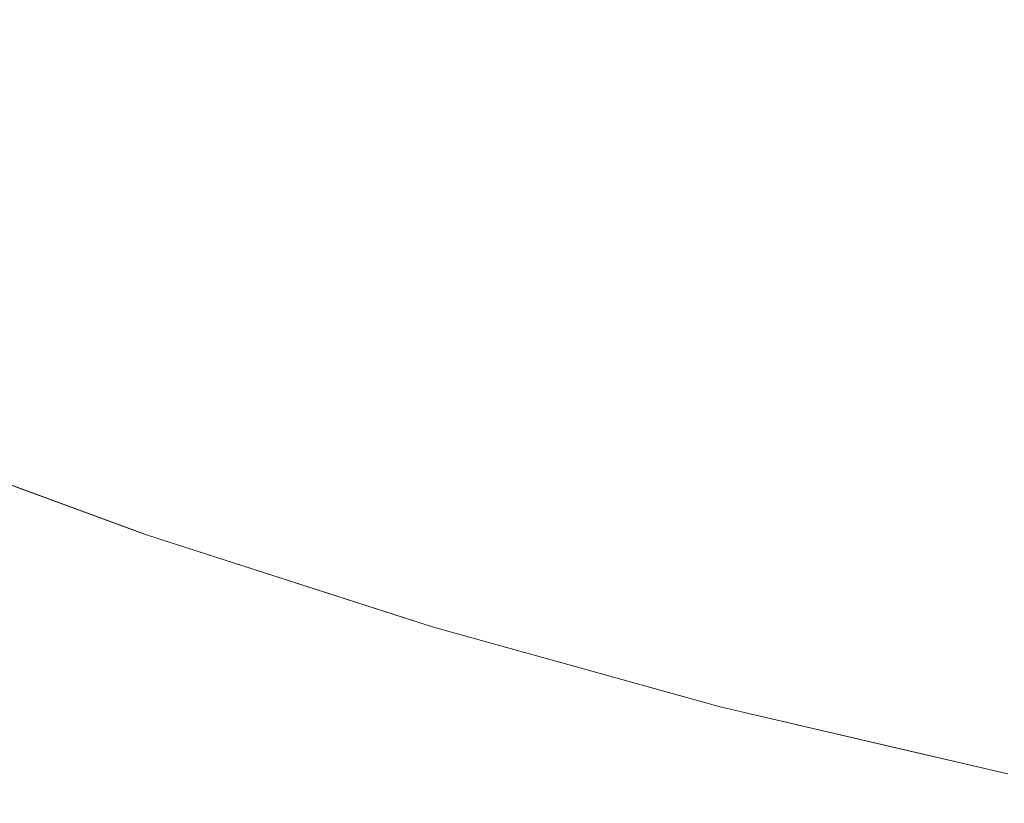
# Model space of a CAD drawing. Header units: centimetres. Extents: x -21.6 to 22.7, y 3.4 to 5.2.
# Tile 7 of 256: x -21.52756 to -21.51787, y 3.40144 to 3.40915. Entities that reach past the tile are written whole.
import ezdxf

# ---------------------------------------------------------------- set-up
doc = ezdxf.new("R2010")
doc.units = ezdxf.units.CM
doc.header["$LTSCALE"] = 2.54
doc.layers.add('Lucido design-1', color=7, linetype='Continuous')

# ---------------------------------------------------------------- blocks, each defined once
blk = doc.blocks.new('Gruppo-4-1')
at = {"color": 7, "linetype": 'Continuous', "lineweight": 9}
for points, invisible_edges in [([(-21.5261801, 3.410015, -1872.2821254), (-21.5273222, 3.4104436, -1872.2821254), (-21.5275687, 3.4095177, -1872.2850088), (-21.5264148, 3.4090847, -1872.2850088)], 15), ([(-21.5274481, 3.4099708, -1872.9474665), (-21.5273222, 3.4104436, -1872.9489027), (-21.5250301, 3.4096065, -1872.9489027), (-21.5251439, 3.4091293, -1872.9474665)], 15), ([(-21.5188089, 3.4100171, -1872.2764988), (-21.5199655, 3.4103139, -1872.2764988), (-21.5201689, 3.4092082, -1872.2792876), (-21.5189982, 3.4089077, -1872.2792876)], 15), ([(-21.5238726, 3.4092184, -1872.2821254), (-21.5227078, 3.408851, -1872.2821254), (-21.5224922, 3.4098724, -1872.2792876), (-21.5236439, 3.4102357, -1872.2792876)], 15), ([(-21.5226021, 3.409352, -1872.9503275), (-21.5227078, 3.408851, -1872.9489027), (-21.5250301, 3.4096065, -1872.9489027), (-21.5249116, 3.4101033, -1872.9503275)], 15), ([(-21.5264148, 3.4090847, -1872.2850088), (-21.525253, 3.408672, -1872.2850088), (-21.5250301, 3.4096065, -1872.2821254), (-21.5261801, 3.410015, -1872.2821254)], 15), ([(-21.5189982, 3.4089077, -1872.2792876), (-21.5178218, 3.4086286, -1872.2792876), (-21.5176469, 3.4097414, -1872.2764988), (-21.5188089, 3.4100171, -1872.2764988)], 15), ([(-21.5251439, 3.4091293, -1872.9474665), (-21.525253, 3.408672, -1872.9460193), (-21.5275687, 3.4095177, -1872.9460193), (-21.5274481, 3.4099708, -1872.9474665)], 15), ([(-21.5213338, 3.4095298, -1872.2792876), (-21.5224922, 3.4098724, -1872.2792876), (-21.5227078, 3.408851, -1872.2821254), (-21.5215363, 3.4085046, -1872.2821254)], 15), ([(-21.5226021, 3.409352, -1872.9503275), (-21.5224922, 3.4098724, -1872.9517404), (-21.5201689, 3.4092082, -1872.9517404), (-21.5202654, 3.4086839, -1872.9503275)], 15), ([(-21.5177358, 3.4091755, -1872.9531412), (-21.5178218, 3.4086286, -1872.9517404), (-21.5201689, 3.4092082, -1872.9517404), (-21.5200689, 3.4097516, -1872.9531412)], 15), ([(-21.5238726, 3.4092184, -1872.2821254), (-21.5250301, 3.4096065, -1872.2821254), (-21.525253, 3.408672, -1872.2850088), (-21.5240835, 3.4082799, -1872.2850088)], 15), ([(-21.5251439, 3.4091293, -1872.9474665), (-21.5250301, 3.4096065, -1872.9489027), (-21.5227078, 3.408851, -1872.9489027), (-21.5228094, 3.4083698, -1872.9474665)], 15), ([(-21.5264148, 3.4090847, -1872.2850088), (-21.5275687, 3.4095177, -1872.2850088), (-21.5277939, 3.408672, -1872.2879344), (-21.5266292, 3.4082349, -1872.2879344)], 15), ([(-21.527684, 3.4090847, -1872.9445615), (-21.5275687, 3.4095177, -1872.9460193), (-21.525253, 3.408672, -1872.9460193), (-21.5253572, 3.4082349, -1872.9445615)], 15), ([(-21.5215363, 3.4085046, -1872.2821254), (-21.5203583, 3.4081793, -1872.2821254), (-21.5201689, 3.4092082, -1872.2792876), (-21.5213338, 3.4095298, -1872.2792876)], 15), ([(-21.5202654, 3.4086839, -1872.9503275), (-21.5203583, 3.4081793, -1872.9489027), (-21.5227078, 3.408851, -1872.9489027), (-21.5226021, 3.409352, -1872.9503275)], 15), ([(-21.5240835, 3.4082799, -1872.2850088), (-21.5229067, 3.4079087, -1872.2850088), (-21.5227078, 3.408851, -1872.2821254), (-21.5238726, 3.4092184, -1872.2821254)], 15), ([(-21.5189982, 3.4089077, -1872.2792876), (-21.5201689, 3.4092082, -1872.2792876), (-21.5203583, 3.4081793, -1872.2821254), (-21.5191743, 3.4078754, -1872.2821254)], 15), ([(-21.5202654, 3.4086839, -1872.9503275), (-21.5201689, 3.4092082, -1872.9517404), (-21.5178218, 3.4086286, -1872.9517404), (-21.5179048, 3.408101, -1872.9503275)], 15), ([(-21.5228094, 3.4083698, -1872.9474665), (-21.5229067, 3.4079087, -1872.9460193), (-21.525253, 3.408672, -1872.9460193), (-21.5251439, 3.4091293, -1872.9474665)], 15), ([(-21.5253572, 3.4082349, -1872.9445615), (-21.5254565, 3.4078184, -1872.9430936), (-21.5277939, 3.408672, -1872.9430936), (-21.527684, 3.4090847, -1872.9445615)], 15), ([(-21.5266292, 3.4082349, -1872.2879344), (-21.5254565, 3.4078184, -1872.2879344), (-21.525253, 3.408672, -1872.2850088), (-21.5264148, 3.4090847, -1872.2850088)], 15), ([(-21.5191743, 3.4078754, -1872.2821254), (-21.5179846, 3.4075932, -1872.2821254), (-21.5178218, 3.4086286, -1872.2792876), (-21.5189982, 3.4089077, -1872.2792876)], 15), ([(-21.5215363, 3.4085046, -1872.2821254), (-21.5227078, 3.408851, -1872.2821254), (-21.5229067, 3.4079087, -1872.2850088), (-21.5217231, 3.4075587, -1872.2850088)], 15), ([(-21.5228094, 3.4083698, -1872.9474665), (-21.5227078, 3.408851, -1872.9489027), (-21.5203583, 3.4081793, -1872.9489027), (-21.5204475, 3.4076946, -1872.9474665)], 15), ([(-21.5266292, 3.4082349, -1872.2879344), (-21.5277939, 3.408672, -1872.2879344), (-21.5279971, 3.4079087, -1872.2908986), (-21.5268227, 3.407468, -1872.2908986)], 15), ([(-21.5278983, 3.4082799, -1872.9416161), (-21.5277939, 3.408672, -1872.9430936), (-21.5254565, 3.4078184, -1872.9430936), (-21.5255509, 3.4074226, -1872.9416161)], 15), ([(-21.5240835, 3.4082799, -1872.2850088), (-21.525253, 3.408672, -1872.2850088), (-21.5254565, 3.4078184, -1872.2879344), (-21.5242761, 3.4074226, -1872.2879344)], 15), ([(-21.5253572, 3.4082349, -1872.9445615), (-21.525253, 3.408672, -1872.9460193), (-21.5229067, 3.4079087, -1872.9460193), (-21.5229997, 3.407468, -1872.9445615)], 15), ([(-21.5179048, 3.408101, -1872.9503275), (-21.5179846, 3.4075932, -1872.9489027), (-21.5203583, 3.4081793, -1872.9489027), (-21.5202654, 3.4086839, -1872.9503275)], 15), ([(-21.5166403, 3.4083711, -1872.2792876), (-21.5178218, 3.4086286, -1872.2792876), (-21.5179846, 3.4075932, -1872.2821254), (-21.5167897, 3.4073328, -1872.2821254)], 15), ([(-21.5179048, 3.408101, -1872.9503275), (-21.5178218, 3.4086286, -1872.9517404), (-21.515454, 3.4081353, -1872.9517404), (-21.5155233, 3.4076049, -1872.9503275)], 15), ([(-21.5217231, 3.4075587, -1872.2850088), (-21.5205329, 3.4072301, -1872.2850088), (-21.5203583, 3.4081793, -1872.2821254), (-21.5215363, 3.4085046, -1872.2821254)], 15), ([(-21.5204475, 3.4076946, -1872.9474665), (-21.5205329, 3.4072301, -1872.9460193), (-21.5229067, 3.4079087, -1872.9460193), (-21.5228094, 3.4083698, -1872.9474665)], 15), ([(-21.5255509, 3.4074226, -1872.9416161), (-21.5256403, 3.407048, -1872.9401294), (-21.5279971, 3.4079087, -1872.9401294), (-21.5278983, 3.4082799, -1872.9416161)], 15), ([(-21.5268227, 3.407468, -1872.2908986), (-21.5256403, 3.407048, -1872.2908986), (-21.5254565, 3.4078184, -1872.2879344), (-21.5266292, 3.4082349, -1872.2879344)], 15), ([(-21.5229997, 3.407468, -1872.9445615), (-21.5230884, 3.407048, -1872.9430936), (-21.5254565, 3.4078184, -1872.9430936), (-21.5253572, 3.4082349, -1872.9445615)], 15), ([(-21.5242761, 3.4074226, -1872.2879344), (-21.5230884, 3.407048, -1872.2879344), (-21.5229067, 3.4079087, -1872.2850088), (-21.5240835, 3.4082799, -1872.2850088)], 15), ([(-21.5191743, 3.4078754, -1872.2821254), (-21.5203583, 3.4081793, -1872.2821254), (-21.5205329, 3.4072301, -1872.2850088), (-21.5193367, 3.406923, -1872.2850088)], 15), ([(-21.5204475, 3.4076946, -1872.9474665), (-21.5203583, 3.4081793, -1872.9489027), (-21.5179846, 3.4075932, -1872.9489027), (-21.5180613, 3.4071054, -1872.9474665)], 15), ([(-21.5155233, 3.4076049, -1872.9503275), (-21.5155901, 3.4070944, -1872.9489027), (-21.5179846, 3.4075932, -1872.9489027), (-21.5179048, 3.408101, -1872.9503275)], 15), ([(-21.5268227, 3.407468, -1872.2908986), (-21.5279971, 3.4079087, -1872.2908986), (-21.5281778, 3.4072301, -1872.2938976), (-21.5269948, 3.4067861, -1872.2938976)], 15), ([(-21.5280903, 3.4075587, -1872.938634), (-21.5279971, 3.4079087, -1872.9401294), (-21.5256403, 3.407048, -1872.9401294), (-21.5257245, 3.4066947, -1872.938634)], 15), ([(-21.5217231, 3.4075587, -1872.2850088), (-21.5229067, 3.4079087, -1872.2850088), (-21.5230884, 3.407048, -1872.2879344), (-21.5218937, 3.4066947, -1872.2879344)], 15), ([(-21.5229997, 3.407468, -1872.9445615), (-21.5229067, 3.4079087, -1872.9460193), (-21.5205329, 3.4072301, -1872.9460193), (-21.5206146, 3.4067861, -1872.9445615)], 15), ([(-21.5193367, 3.406923, -1872.2850088), (-21.5181348, 3.4066379, -1872.2850088), (-21.5179846, 3.4075932, -1872.2821254), (-21.5191743, 3.4078754, -1872.2821254)], 15), ([(-21.5242761, 3.4074226, -1872.2879344), (-21.5254565, 3.4078184, -1872.2879344), (-21.5256403, 3.407048, -1872.2908986), (-21.52445, 3.4066489, -1872.2908986)], 15), ([(-21.5255509, 3.4074226, -1872.9416161), (-21.5254565, 3.4078184, -1872.9430936), (-21.5230884, 3.407048, -1872.9430936), (-21.5231726, 3.4066489, -1872.9416161)], 15), ([(-21.5180613, 3.4071054, -1872.9474665), (-21.5181348, 3.4066379, -1872.9460193), (-21.5205329, 3.4072301, -1872.9460193), (-21.5204475, 3.4076946, -1872.9474665)], 15), ([(-21.5257245, 3.4066947, -1872.938634), (-21.5258036, 3.406363, -1872.9371304), (-21.5281778, 3.4072301, -1872.9371304), (-21.5280903, 3.4075587, -1872.938634)], 15), ([(-21.5218937, 3.4066947, -1872.2879344), (-21.5206925, 3.406363, -1872.2879344), (-21.5205329, 3.4072301, -1872.2850088), (-21.5217231, 3.4075587, -1872.2850088)], 15), ([(-21.5167897, 3.4073328, -1872.2821254), (-21.5179846, 3.4075932, -1872.2821254), (-21.5181348, 3.4066379, -1872.2850088), (-21.5169276, 3.4063748, -1872.2850088)], 15), ([(-21.5180613, 3.4071054, -1872.9474665), (-21.5179846, 3.4075932, -1872.9489027), (-21.5155901, 3.4070944, -1872.9489027), (-21.5156541, 3.4066039, -1872.9474665)], 15), ([(-21.5269948, 3.4067861, -1872.2938976), (-21.5258036, 3.406363, -1872.2938976), (-21.5256403, 3.407048, -1872.2908986), (-21.5268227, 3.407468, -1872.2908986)], 15), ([(-21.5206146, 3.4067861, -1872.9445615), (-21.5206925, 3.406363, -1872.9430936), (-21.5230884, 3.407048, -1872.9430936), (-21.5229997, 3.407468, -1872.9445615)], 15), ([(-21.5231726, 3.4066489, -1872.9416161), (-21.5232524, 3.4062712, -1872.9401294), (-21.5256403, 3.407048, -1872.9401294), (-21.5255509, 3.4074226, -1872.9416161)], 15), ([(-21.52445, 3.4066489, -1872.2908986), (-21.5232524, 3.4062712, -1872.2908986), (-21.5230884, 3.407048, -1872.2879344), (-21.5242761, 3.4074226, -1872.2879344)], 15), ([(-21.5269948, 3.4067861, -1872.2938976), (-21.5281778, 3.4072301, -1872.2938976), (-21.5283354, 3.4066379, -1872.2969274), (-21.5271449, 3.4061911, -1872.2969274)], 15), ([(-21.5282595, 3.406923, -1872.9356192), (-21.5281778, 3.4072301, -1872.9371304), (-21.5258036, 3.406363, -1872.9371304), (-21.5258775, 3.4060531, -1872.9356192)], 15), ([(-21.5193367, 3.406923, -1872.2850088), (-21.5205329, 3.4072301, -1872.2850088), (-21.5206925, 3.406363, -1872.2879344), (-21.5194851, 3.4060531, -1872.2879344)], 15), ([(-21.5206146, 3.4067861, -1872.9445615), (-21.5205329, 3.4072301, -1872.9460193), (-21.5181348, 3.4066379, -1872.9460193), (-21.518205, 3.4061911, -1872.9445615)], 15), ([(-21.5156541, 3.4066039, -1872.9474665), (-21.5157155, 3.4061339, -1872.9460193), (-21.5181348, 3.4066379, -1872.9460193), (-21.5180613, 3.4071054, -1872.9474665)], 15), ([(-21.52445, 3.4066489, -1872.2908986), (-21.5256403, 3.407048, -1872.2908986), (-21.5258036, 3.406363, -1872.2938976), (-21.5246046, 3.405961, -1872.2938976)], 15), ([(-21.5257245, 3.4066947, -1872.938634), (-21.5256403, 3.407048, -1872.9401294), (-21.5232524, 3.4062712, -1872.9401294), (-21.5233276, 3.4059149, -1872.938634)], 15), ([(-21.5218937, 3.4066947, -1872.2879344), (-21.5230884, 3.407048, -1872.2879344), (-21.5232524, 3.4062712, -1872.2908986), (-21.5220477, 3.4059149, -1872.2908986)], 15), ([(-21.5231726, 3.4066489, -1872.9416161), (-21.5230884, 3.407048, -1872.9430936), (-21.5206925, 3.406363, -1872.9430936), (-21.5207665, 3.405961, -1872.9416161)], 15), ([(-21.5258775, 3.4060531, -1872.9356192), (-21.5259462, 3.4057653, -1872.9341007), (-21.5283354, 3.4066379, -1872.9341007), (-21.5282595, 3.406923, -1872.9356192)], 15), ([(-21.5194851, 3.4060531, -1872.2879344), (-21.518272, 3.4057653, -1872.2879344), (-21.5181348, 3.4066379, -1872.2850088), (-21.5193367, 3.406923, -1872.2850088)], 15), ([(-21.5271449, 3.4061911, -1872.2969274), (-21.5259462, 3.4057653, -1872.2969274), (-21.5258036, 3.406363, -1872.2938976), (-21.5269948, 3.4067861, -1872.2938976)], 15), ([(-21.518205, 3.4061911, -1872.9445615), (-21.518272, 3.4057653, -1872.9430936), (-21.5206925, 3.406363, -1872.9430936), (-21.5206146, 3.4067861, -1872.9445615)], 15), ([(-21.5233276, 3.4059149, -1872.938634), (-21.5233982, 3.4055805, -1872.9371304), (-21.5258036, 3.406363, -1872.9371304), (-21.5257245, 3.4066947, -1872.938634)], 15), ([(-21.5220477, 3.4059149, -1872.2908986), (-21.5208365, 3.4055805, -1872.2908986), (-21.5206925, 3.406363, -1872.2879344), (-21.5218937, 3.4066947, -1872.2879344)], 15), ([(-21.5271449, 3.4061911, -1872.2969274), (-21.5283354, 3.4066379, -1872.2969274), (-21.5284696, 3.4061339, -1872.2999838), (-21.5272727, 3.4056847, -1872.2999838)], 15), ([(-21.5284055, 3.4063748, -1872.9325755), (-21.5283354, 3.4066379, -1872.9341007), (-21.5259462, 3.4057653, -1872.9341007), (-21.5260095, 3.4054997, -1872.9325755)], 15), ([(-21.5246046, 3.405961, -1872.2938976), (-21.5233982, 3.4055805, -1872.2938976), (-21.5232524, 3.4062712, -1872.2908986), (-21.52445, 3.4066489, -1872.2908986)], 15), ([(-21.5207665, 3.405961, -1872.9416161), (-21.5208365, 3.4055805, -1872.9401294), (-21.5232524, 3.4062712, -1872.9401294), (-21.5231726, 3.4066489, -1872.9416161)], 15), ([(-21.5169276, 3.4063748, -1872.2850088), (-21.5181348, 3.4066379, -1872.2850088), (-21.518272, 3.4057653, -1872.2879344), (-21.5170535, 3.4054997, -1872.2879344)], 15), ([(-21.518205, 3.4061911, -1872.9445615), (-21.5181348, 3.4066379, -1872.9460193), (-21.5157155, 3.4061339, -1872.9460193), (-21.5157742, 3.4056847, -1872.9445615)], 15), ([(-21.5260095, 3.4054997, -1872.9325755), (-21.5260675, 3.4052566, -1872.9310442), (-21.5284696, 3.4061339, -1872.9310442), (-21.5284055, 3.4063748, -1872.9325755)], 15), ([(-21.5246046, 3.405961, -1872.2938976), (-21.5258036, 3.406363, -1872.2938976), (-21.5259462, 3.4057653, -1872.2969274), (-21.5247395, 3.4053608, -1872.2969274)], 15), ([(-21.5258775, 3.4060531, -1872.9356192), (-21.5258036, 3.406363, -1872.9371304), (-21.5233982, 3.4055805, -1872.9371304), (-21.5234641, 3.405268, -1872.9356192)], 15), ([(-21.5194851, 3.4060531, -1872.2879344), (-21.5206925, 3.406363, -1872.2879344), (-21.5208365, 3.4055805, -1872.2908986), (-21.519619, 3.405268, -1872.2908986)], 15), ([(-21.5207665, 3.405961, -1872.9416161), (-21.5206925, 3.406363, -1872.9430936), (-21.518272, 3.4057653, -1872.9430936), (-21.5183356, 3.4053608, -1872.9416161)], 15), ([(-21.5272727, 3.4056847, -1872.2999838), (-21.5260675, 3.4052566, -1872.2999838), (-21.5259462, 3.4057653, -1872.2969274), (-21.5271449, 3.4061911, -1872.2969274)], 15), ([(-21.5220477, 3.4059149, -1872.2908986), (-21.5232524, 3.4062712, -1872.2908986), (-21.5233982, 3.4055805, -1872.2938976), (-21.5221847, 3.4052216, -1872.2938976)], 15), ([(-21.5233276, 3.4059149, -1872.938634), (-21.5232524, 3.4062712, -1872.9401294), (-21.5208365, 3.4055805, -1872.9401294), (-21.5209025, 3.4052216, -1872.938634)], 15), ([(-21.5157742, 3.4056847, -1872.9445615), (-21.5158302, 3.4052566, -1872.9430936), (-21.518272, 3.4057653, -1872.9430936), (-21.518205, 3.4061911, -1872.9445615)], 15), ([(-21.5272727, 3.4056847, -1872.2999838), (-21.5284696, 3.4061339, -1872.2999838), (-21.5285799, 3.4057196, -1872.3030627), (-21.5273777, 3.4052684, -1872.3030627)], 15), ([(-21.5285277, 3.4059155, -1872.9295074), (-21.5284696, 3.4061339, -1872.9310442), (-21.5260675, 3.4052566, -1872.9310442), (-21.52612, 3.4050361, -1872.9295074)], 15), ([(-21.5234641, 3.405268, -1872.9356192), (-21.5235254, 3.4049778, -1872.9341007), (-21.5259462, 3.4057653, -1872.9341007), (-21.5258775, 3.4060531, -1872.9356192)], 15), ([(-21.519619, 3.405268, -1872.2908986), (-21.5183958, 3.4049778, -1872.2908986), (-21.518272, 3.4057653, -1872.2879344), (-21.5194851, 3.4060531, -1872.2879344)], 15), ([(-21.52612, 3.4050361, -1872.9295074), (-21.5261672, 3.4048384, -1872.9279654), (-21.5285799, 3.4057196, -1872.9279654), (-21.5285277, 3.4059155, -1872.9295074)], 15), ([(-21.5247395, 3.4053608, -1872.2969274), (-21.5235254, 3.4049778, -1872.2969274), (-21.5233982, 3.4055805, -1872.2938976), (-21.5246046, 3.405961, -1872.2938976)], 15), ([(-21.5209025, 3.4052216, -1872.938634), (-21.5209645, 3.4048847, -1872.9371304), (-21.5233982, 3.4055805, -1872.9371304), (-21.5233276, 3.4059149, -1872.938634)], 15), ([(-21.5221847, 3.4052216, -1872.2938976), (-21.5209645, 3.4048847, -1872.2938976), (-21.5208365, 3.4055805, -1872.2908986), (-21.5220477, 3.4059149, -1872.2908986)], 15), ([(-21.5183356, 3.4053608, -1872.9416161), (-21.5183958, 3.4049778, -1872.9401294), (-21.5208365, 3.4055805, -1872.9401294), (-21.5207665, 3.405961, -1872.9416161)], 15), ([(-21.5273777, 3.4052684, -1872.3030627), (-21.5285799, 3.4057196, -1872.3030627), (-21.528666, 3.405396, -1872.3061596), (-21.5274597, 3.4049433, -1872.3061596)], 15), ([(-21.528626, 3.4055464, -1872.9264189), (-21.5285799, 3.4057196, -1872.9279654), (-21.5261672, 3.4048384, -1872.9279654), (-21.5262089, 3.4046636, -1872.9264189)], 15), ([(-21.5247395, 3.4053608, -1872.2969274), (-21.5259462, 3.4057653, -1872.2969274), (-21.5260675, 3.4052566, -1872.2999838), (-21.5248543, 3.4048499, -1872.2999838)], 15), ([(-21.5260095, 3.4054997, -1872.9325755), (-21.5259462, 3.4057653, -1872.9341007), (-21.5235254, 3.4049778, -1872.9341007), (-21.5235819, 3.40471, -1872.9325755)], 15), ([(-21.5170535, 3.4054997, -1872.2879344), (-21.518272, 3.4057653, -1872.2879344), (-21.5183958, 3.4049778, -1872.2908986), (-21.5171672, 3.40471, -1872.2908986)], 15), ([(-21.5183356, 3.4053608, -1872.9416161), (-21.518272, 3.4057653, -1872.9430936), (-21.5158302, 3.4052566, -1872.9430936), (-21.5158833, 3.4048499, -1872.9416161)], 15), ([(-21.5273777, 3.4052684, -1872.3030627), (-21.5261672, 3.4048384, -1872.3030627), (-21.5260675, 3.4052566, -1872.2999838), (-21.5272727, 3.4056847, -1872.2999838)], 15), ([(-21.5262089, 3.4046636, -1872.9264189), (-21.5262451, 3.4045119, -1872.9248685), (-21.528666, 3.405396, -1872.9248685), (-21.528626, 3.4055464, -1872.9264189)], 15), ([(-21.5221847, 3.4052216, -1872.2938976), (-21.5233982, 3.4055805, -1872.2938976), (-21.5235254, 3.4049778, -1872.2969274), (-21.5223042, 3.4046167, -1872.2969274)], 15), ([(-21.5234641, 3.405268, -1872.9356192), (-21.5233982, 3.4055805, -1872.9371304), (-21.5209645, 3.4048847, -1872.9371304), (-21.5210224, 3.4045699, -1872.9356192)], 15), ([(-21.519619, 3.405268, -1872.2908986), (-21.5208365, 3.4055805, -1872.2908986), (-21.5209645, 3.4048847, -1872.2938976), (-21.5197381, 3.4045699, -1872.2938976)], 15), ([(-21.5209025, 3.4052216, -1872.938634), (-21.5208365, 3.4055805, -1872.9401294), (-21.5183958, 3.4049778, -1872.9401294), (-21.5184526, 3.4046167, -1872.938634)], 15), ([(-21.5235819, 3.40471, -1872.9325755), (-21.5236337, 3.4044649, -1872.9310442), (-21.5260675, 3.4052566, -1872.9310442), (-21.5260095, 3.4054997, -1872.9325755)], 15), ([(-21.5274597, 3.4049433, -1872.3061596), (-21.528666, 3.405396, -1872.3061596), (-21.5287277, 3.4051643, -1872.3092701), (-21.5275185, 3.4047104, -1872.3092701)], 15), ([(-21.5286999, 3.4052686, -1872.9233146), (-21.528666, 3.405396, -1872.9248685), (-21.5262451, 3.4045119, -1872.9248685), (-21.5262757, 3.4043833, -1872.9233146)], 15), ([(-21.5248543, 3.4048499, -1872.2999838), (-21.5236337, 3.4044649, -1872.2999838), (-21.5235254, 3.4049778, -1872.2969274), (-21.5247395, 3.4053608, -1872.2969274)], 15), ([(-21.5158833, 3.4048499, -1872.9416161), (-21.5159336, 3.4044649, -1872.9401294), (-21.5183958, 3.4049778, -1872.9401294), (-21.5183356, 3.4053608, -1872.9416161)], 15), ([(-21.5262757, 3.4043833, -1872.9233146), (-21.5263008, 3.4042779, -1872.9217579), (-21.5287277, 3.4051643, -1872.9217579), (-21.5286999, 3.4052686, -1872.9233146)], 15), ([(-21.5274597, 3.4049433, -1872.3061596), (-21.5262451, 3.4045119, -1872.3061596), (-21.5261672, 3.4048384, -1872.3030627), (-21.5273777, 3.4052684, -1872.3030627)], 15), ([(-21.5248543, 3.4048499, -1872.2999838), (-21.5260675, 3.4052566, -1872.2999838), (-21.5261672, 3.4048384, -1872.3030627), (-21.5249487, 3.4044299, -1872.3030627)], 15), ([(-21.52612, 3.4050361, -1872.9295074), (-21.5260675, 3.4052566, -1872.9310442), (-21.5236337, 3.4044649, -1872.9310442), (-21.5236806, 3.4042426, -1872.9295074)], 15), ([(-21.5210224, 3.4045699, -1872.9356192), (-21.5210762, 3.4042776, -1872.9341007), (-21.5235254, 3.4049778, -1872.9341007), (-21.5234641, 3.405268, -1872.9356192)], 15), ([(-21.5223042, 3.4046167, -1872.2969274), (-21.5210762, 3.4042776, -1872.2969274), (-21.5209645, 3.4048847, -1872.2938976), (-21.5221847, 3.4052216, -1872.2938976)], 15), ([(-21.5184526, 3.4046167, -1872.938634), (-21.5185059, 3.4042776, -1872.9371304), (-21.5209645, 3.4048847, -1872.9371304), (-21.5209025, 3.4052216, -1872.938634)], 15), ([(-21.5197381, 3.4045699, -1872.2938976), (-21.5185059, 3.4042776, -1872.2938976), (-21.5183958, 3.4049778, -1872.2908986), (-21.519619, 3.405268, -1872.2908986)], 15), ([(-21.5275185, 3.4047104, -1872.3092701), (-21.5287277, 3.4051643, -1872.3092701), (-21.5287648, 3.4050249, -1872.3123898), (-21.5275538, 3.4045705, -1872.3123898)], 15), ([(-21.5287494, 3.405083, -1872.920199), (-21.5287277, 3.4051643, -1872.9217579), (-21.5263008, 3.4042779, -1872.9217579), (-21.5263204, 3.4041959, -1872.920199)], 15), ([(-21.5275538, 3.4045705, -1872.3123898), (-21.5287648, 3.4050249, -1872.3123898), (-21.5291133, 3.4051089, -1872.315514), (-21.5275604, 3.4045379, -1872.315514)], 11), ([(-21.5291133, 3.4051089, -1872.915514), (-21.5263071, 3.4040771, -1872.915514), (-21.5263071, 3.4040771, -1872.315514), (-21.5263453, 3.4040912, -1872.315514)], 10), ([(-21.5263453, 3.4040912, -1872.315514), (-21.5275604, 3.4045379, -1872.315514), (-21.5291133, 3.4051089, -1872.315514), (-21.5291133, 3.4051089, -1872.915514)], 12), ([(-21.5263428, 3.4041021, -1872.9170764), (-21.5263071, 3.4040771, -1872.915514), (-21.5291133, 3.4051089, -1872.915514), (-21.5287741, 3.4049901, -1872.9170764)], 13), ([(-21.5263204, 3.4041959, -1872.920199), (-21.5263344, 3.4041373, -1872.9186383), (-21.5287648, 3.4050249, -1872.9186383), (-21.5287494, 3.405083, -1872.920199)], 15), ([(-21.5236806, 3.4042426, -1872.9295074), (-21.5237227, 3.4040432, -1872.9279654), (-21.5261672, 3.4048384, -1872.9279654), (-21.52612, 3.4050361, -1872.9295074)], 15), ([(-21.5287741, 3.4049901, -1872.9170764), (-21.5287648, 3.4050249, -1872.9186383), (-21.5263344, 3.4041373, -1872.9186383), (-21.5263428, 3.4041021, -1872.9170764)], 15), ([(-21.5275185, 3.4047104, -1872.3092701), (-21.5263008, 3.4042779, -1872.3092701), (-21.5262451, 3.4045119, -1872.3061596), (-21.5274597, 3.4049433, -1872.3061596)], 15), ([(-21.5223042, 3.4046167, -1872.2969274), (-21.5235254, 3.4049778, -1872.2969274), (-21.5236337, 3.4044649, -1872.2999838), (-21.5224059, 3.4041018, -1872.2999838)], 15), ([(-21.5235819, 3.40471, -1872.9325755), (-21.5235254, 3.4049778, -1872.9341007), (-21.5210762, 3.4042776, -1872.9341007), (-21.5211259, 3.4040079, -1872.9325755)], 15), ([(-21.5171672, 3.40471, -1872.2908986), (-21.5183958, 3.4049778, -1872.2908986), (-21.5185059, 3.4042776, -1872.2938976), (-21.5172682, 3.4040079, -1872.2938976)], 15), ([(-21.5184526, 3.4046167, -1872.938634), (-21.5183958, 3.4049778, -1872.9401294), (-21.5159336, 3.4044649, -1872.9401294), (-21.5159811, 3.4041018, -1872.938634)], 15), ([(-21.5249487, 3.4044299, -1872.3030627), (-21.5261672, 3.4048384, -1872.3030627), (-21.5262451, 3.4045119, -1872.3061596), (-21.5250224, 3.404102, -1872.3061596)], 15), ([(-21.5262089, 3.4046636, -1872.9264189), (-21.5261672, 3.4048384, -1872.9279654), (-21.5237227, 3.4040432, -1872.9279654), (-21.5237599, 3.4038669, -1872.9264189)], 15), ([(-21.5249487, 3.4044299, -1872.3030627), (-21.5237227, 3.4040432, -1872.3030627), (-21.5236337, 3.4044649, -1872.2999838), (-21.5248543, 3.4048499, -1872.2999838)], 15), ([(-21.5197381, 3.4045699, -1872.2938976), (-21.5209645, 3.4048847, -1872.2938976), (-21.5210762, 3.4042776, -1872.2969274), (-21.519842, 3.4039608, -1872.2969274)], 15), ([(-21.5210224, 3.4045699, -1872.9356192), (-21.5209645, 3.4048847, -1872.9371304), (-21.5185059, 3.4042776, -1872.9371304), (-21.5185557, 3.4039608, -1872.9356192)], 15), ([(-21.5275538, 3.4045705, -1872.3123898), (-21.5263344, 3.4041373, -1872.3123898), (-21.5263008, 3.4042779, -1872.3092701), (-21.5275185, 3.4047104, -1872.3092701)], 15), ([(-21.5237599, 3.4038669, -1872.9264189), (-21.5237922, 3.4037139, -1872.9248685), (-21.5262451, 3.4045119, -1872.9248685), (-21.5262089, 3.4046636, -1872.9264189)], 15), ([(-21.5211259, 3.4040079, -1872.9325755), (-21.5211713, 3.4037609, -1872.9310442), (-21.5236337, 3.4044649, -1872.9310442), (-21.5235819, 3.40471, -1872.9325755)], 15), ([(-21.5275604, 3.4045379, -1872.315514), (-21.5263453, 3.4040912, -1872.315514), (-21.5263344, 3.4041373, -1872.3123898), (-21.5275538, 3.4045705, -1872.3123898)], 14), ([(-21.5224059, 3.4041018, -1872.2999838), (-21.5211713, 3.4037609, -1872.2999838), (-21.5210762, 3.4042776, -1872.2969274), (-21.5223042, 3.4046167, -1872.2969274)], 15), ([(-21.5185557, 3.4039608, -1872.9356192), (-21.5186019, 3.4036666, -1872.9341007), (-21.5210762, 3.4042776, -1872.9341007), (-21.5210224, 3.4045699, -1872.9356192)], 15), ([(-21.519842, 3.4039608, -1872.2969274), (-21.5186019, 3.4036666, -1872.2969274), (-21.5185059, 3.4042776, -1872.2938976), (-21.5197381, 3.4045699, -1872.2938976)], 15), ([(-21.5159811, 3.4041018, -1872.938634), (-21.5160256, 3.4037609, -1872.9371304), (-21.5185059, 3.4042776, -1872.9371304), (-21.5184526, 3.4046167, -1872.938634)], 15), ([(-21.5250224, 3.404102, -1872.3061596), (-21.5262451, 3.4045119, -1872.3061596), (-21.5263008, 3.4042779, -1872.3092701), (-21.5250752, 3.403867, -1872.3092701)], 15), ([(-21.5262757, 3.4043833, -1872.9233146), (-21.5262451, 3.4045119, -1872.9248685), (-21.5237922, 3.4037139, -1872.9248685), (-21.5238195, 3.4035843, -1872.9233146)], 15), ([(-21.5224059, 3.4041018, -1872.2999838), (-21.5236337, 3.4044649, -1872.2999838), (-21.5237227, 3.4040432, -1872.3030627), (-21.5224895, 3.4036785, -1872.3030627)], 15), ([(-21.5236806, 3.4042426, -1872.9295074), (-21.5236337, 3.4044649, -1872.9310442), (-21.5211713, 3.4037609, -1872.9310442), (-21.5212125, 3.4035369, -1872.9295074)], 15), ([(-21.5238195, 3.4035843, -1872.9233146), (-21.523842, 3.403478, -1872.9217579), (-21.5263008, 3.4042779, -1872.9217579), (-21.5262757, 3.4043833, -1872.9233146)], 15), ([(-21.5250224, 3.404102, -1872.3061596), (-21.5237922, 3.4037139, -1872.3061596), (-21.5237227, 3.4040432, -1872.3030627), (-21.5249487, 3.4044299, -1872.3030627)], 15), ([(-21.5250752, 3.403867, -1872.3092701), (-21.5263008, 3.4042779, -1872.3092701), (-21.5263344, 3.4041373, -1872.3123898), (-21.525107, 3.4037258, -1872.3123898)], 15), ([(-21.5263204, 3.4041959, -1872.920199), (-21.5263008, 3.4042779, -1872.9217579), (-21.523842, 3.403478, -1872.9217579), (-21.5238594, 3.4033954, -1872.920199)], 15), ([(-21.519842, 3.4039608, -1872.2969274), (-21.5210762, 3.4042776, -1872.2969274), (-21.5211713, 3.4037609, -1872.2999838), (-21.5199305, 3.4034425, -1872.2999838)], 15), ([(-21.5211259, 3.4040079, -1872.9325755), (-21.5210762, 3.4042776, -1872.9341007), (-21.5186019, 3.4036666, -1872.9341007), (-21.5186446, 3.4033952, -1872.9325755)], 15), ([(-21.5172682, 3.4040079, -1872.2938976), (-21.5185059, 3.4042776, -1872.2938976), (-21.5186019, 3.4036666, -1872.2969274), (-21.5173564, 3.4033952, -1872.2969274)], 15), ([(-21.5185557, 3.4039608, -1872.9356192), (-21.5185059, 3.4042776, -1872.9371304), (-21.5160256, 3.4037609, -1872.9371304), (-21.5160672, 3.4034425, -1872.9356192)], 15), ([(-21.5238594, 3.4033954, -1872.920199), (-21.5238719, 3.4033362, -1872.9186383), (-21.5263344, 3.4041373, -1872.9186383), (-21.5263204, 3.4041959, -1872.920199)], 15), ([(-21.5212125, 3.4035369, -1872.9295074), (-21.5212495, 3.4033361, -1872.9279654), (-21.5237227, 3.4040432, -1872.9279654), (-21.5236806, 3.4042426, -1872.9295074)], 15), ([(-21.525107, 3.4037258, -1872.3123898), (-21.5263344, 3.4041373, -1872.3123898), (-21.5263453, 3.4040912, -1872.315514), (-21.5263071, 3.4040771, -1872.315514)], 11), ([(-21.5263428, 3.4041021, -1872.9170764), (-21.5263344, 3.4041373, -1872.9186383), (-21.5238719, 3.4033362, -1872.9186383), (-21.5238794, 3.4033008, -1872.9170764)], 15), ([(-21.5238794, 3.4033008, -1872.9170764), (-21.5234907, 3.4031706, -1872.915514), (-21.5263071, 3.4040771, -1872.915514), (-21.5263428, 3.4041021, -1872.9170764)], 13), ([(-21.5263071, 3.4040771, -1872.315514), (-21.5238797, 3.4032958, -1872.315514), (-21.5238719, 3.4033362, -1872.3123898), (-21.525107, 3.4037258, -1872.3123898)], 14), ([(-21.5238797, 3.4032958, -1872.315514), (-21.5263071, 3.4040771, -1872.315514), (-21.5263071, 3.4040771, -1872.915514), (-21.5234907, 3.4031706, -1872.915514)], 10), ([(-21.5250752, 3.403867, -1872.3092701), (-21.523842, 3.403478, -1872.3092701), (-21.5237922, 3.4037139, -1872.3061596), (-21.5250224, 3.404102, -1872.3061596)], 15), ([(-21.5224895, 3.4036785, -1872.3030627), (-21.5212495, 3.4033361, -1872.3030627), (-21.5211713, 3.4037609, -1872.2999838), (-21.5224059, 3.4041018, -1872.2999838)], 15), ([(-21.5224895, 3.4036785, -1872.3030627), (-21.5237227, 3.4040432, -1872.3030627), (-21.5237922, 3.4037139, -1872.3061596), (-21.5225547, 3.403348, -1872.3061596)], 15), ([(-21.5237599, 3.4038669, -1872.9264189), (-21.5237227, 3.4040432, -1872.9279654), (-21.5212495, 3.4033361, -1872.9279654), (-21.5212822, 3.4031586, -1872.9264189)], 15), ([(-21.5186446, 3.4033952, -1872.9325755), (-21.5186837, 3.4031467, -1872.9310442), (-21.5211713, 3.4037609, -1872.9310442), (-21.5211259, 3.4040079, -1872.9325755)], 15), ([(-21.5199305, 3.4034425, -1872.2999838), (-21.5186837, 3.4031467, -1872.2999838), (-21.5186019, 3.4036666, -1872.2969274), (-21.519842, 3.4039608, -1872.2969274)], 15), ([(-21.5160672, 3.4034425, -1872.9356192), (-21.5161059, 3.4031467, -1872.9341007), (-21.5186019, 3.4036666, -1872.9341007), (-21.5185557, 3.4039608, -1872.9356192)], 15), ([(-21.525107, 3.4037258, -1872.3123898), (-21.5238719, 3.4033362, -1872.3123898), (-21.523842, 3.403478, -1872.3092701), (-21.5250752, 3.403867, -1872.3092701)], 15), ([(-21.5212822, 3.4031586, -1872.9264189), (-21.5213105, 3.4030044, -1872.9248685), (-21.5237922, 3.4037139, -1872.9248685), (-21.5237599, 3.4038669, -1872.9264189)], 15), ([(-21.5225547, 3.403348, -1872.3061596), (-21.5237922, 3.4037139, -1872.3061596), (-21.523842, 3.403478, -1872.3092701), (-21.5226015, 3.4031112, -1872.3092701)], 15), ([(-21.5238195, 3.4035843, -1872.9233146), (-21.5237922, 3.4037139, -1872.9248685), (-21.5213105, 3.4030044, -1872.9248685), (-21.5213346, 3.4028738, -1872.9233146)], 15), ([(-21.5225547, 3.403348, -1872.3061596), (-21.5213105, 3.4030044, -1872.3061596), (-21.5212495, 3.4033361, -1872.3030627), (-21.5224895, 3.4036785, -1872.3030627)], 15), ([(-21.5199305, 3.4034425, -1872.2999838), (-21.5211713, 3.4037609, -1872.2999838), (-21.5212495, 3.4033361, -1872.3030627), (-21.5200032, 3.4030163, -1872.3030627)], 15), ([(-21.5212125, 3.4035369, -1872.9295074), (-21.5211713, 3.4037609, -1872.9310442), (-21.5186837, 3.4031467, -1872.9310442), (-21.5187191, 3.4029213, -1872.9295074)], 15), ([(-21.5213346, 3.4028738, -1872.9233146), (-21.5213542, 3.4027668, -1872.9217579), (-21.523842, 3.403478, -1872.9217579), (-21.5238195, 3.4035843, -1872.9233146)], 15), ([(-21.5173564, 3.4033952, -1872.2969274), (-21.5186019, 3.4036666, -1872.2969274), (-21.5186837, 3.4031467, -1872.2999838), (-21.5174315, 3.4028737, -1872.2999838)], 15), ([(-21.5186446, 3.4033952, -1872.9325755), (-21.5186019, 3.4036666, -1872.9341007), (-21.5161059, 3.4031467, -1872.9341007), (-21.5161415, 3.4028737, -1872.9325755)], 15), ([(-21.5226015, 3.4031112, -1872.3092701), (-21.523842, 3.403478, -1872.3092701), (-21.5238719, 3.4033362, -1872.3123898), (-21.5226296, 3.4029689, -1872.3123898)], 15), ([(-21.5238594, 3.4033954, -1872.920199), (-21.523842, 3.403478, -1872.9217579), (-21.5213542, 3.4027668, -1872.9217579), (-21.5213696, 3.4026835, -1872.920199)], 15), ([(-21.5187191, 3.4029213, -1872.9295074), (-21.5187509, 3.4027192, -1872.9279654), (-21.5212495, 3.4033361, -1872.9279654), (-21.5212125, 3.4035369, -1872.9295074)], 15), ([(-21.5213696, 3.4026835, -1872.920199), (-21.5213805, 3.402624, -1872.9186383), (-21.5238719, 3.4033362, -1872.9186383), (-21.5238594, 3.4033954, -1872.920199)], 15), ([(-21.5200032, 3.4030163, -1872.3030627), (-21.5187509, 3.4027192, -1872.3030627), (-21.5186837, 3.4031467, -1872.2999838), (-21.5199305, 3.4034425, -1872.2999838)], 15), ([(-21.5161415, 3.4028737, -1872.9325755), (-21.5161742, 3.4026239, -1872.9310442), (-21.5186837, 3.4031467, -1872.9310442), (-21.5186446, 3.4033952, -1872.9325755)], 15), ([(-21.5226296, 3.4029689, -1872.3123898), (-21.5238719, 3.4033362, -1872.3123898), (-21.5238797, 3.4032958, -1872.315514), (-21.5234907, 3.4031706, -1872.315514)], 11), ([(-21.5234907, 3.4031706, -1872.915514), (-21.5234907, 3.4031706, -1872.315514), (-21.5238797, 3.4032958, -1872.315514)], 9), ([(-21.5238794, 3.4033008, -1872.9170764), (-21.5238719, 3.4033362, -1872.9186383), (-21.5213805, 3.402624, -1872.9186383), (-21.5213871, 3.4025882, -1872.9170764)], 15), ([(-21.5234907, 3.4031706, -1872.915514), (-21.5238794, 3.4033008, -1872.9170764), (-21.5213871, 3.4025882, -1872.9170764)], 11), ([(-21.5226015, 3.4031112, -1872.3092701), (-21.5213542, 3.4027668, -1872.3092701), (-21.5213105, 3.4030044, -1872.3061596), (-21.5225547, 3.403348, -1872.3061596)], 15), ([(-21.5200032, 3.4030163, -1872.3030627), (-21.5212495, 3.4033361, -1872.3030627), (-21.5213105, 3.4030044, -1872.3061596), (-21.5200599, 3.4026835, -1872.3061596)], 15), ([(-21.5212822, 3.4031586, -1872.9264189), (-21.5212495, 3.4033361, -1872.9279654), (-21.5187509, 3.4027192, -1872.9279654), (-21.518779, 3.4025405, -1872.9264189)], 15), ([(-21.5234907, 3.4031706, -1872.315514), (-21.5213862, 3.4025873, -1872.315514), (-21.5213805, 3.402624, -1872.3123898), (-21.5226296, 3.4029689, -1872.3123898)], 14), ([(-21.5234907, 3.4031706, -1872.915514), (-21.5206655, 3.4023876, -1872.915514), (-21.5206655, 3.4023876, -1872.315514), (-21.5213862, 3.4025873, -1872.315514)], 10), ([(-21.5213862, 3.4025873, -1872.315514), (-21.5234907, 3.4031706, -1872.315514), (-21.5234907, 3.4031706, -1872.915514)], 10), ([(-21.5213871, 3.4025882, -1872.9170764), (-21.5206655, 3.4023876, -1872.915514), (-21.5234907, 3.4031706, -1872.915514)], 9), ([(-21.5226296, 3.4029689, -1872.3123898), (-21.5213805, 3.402624, -1872.3123898), (-21.5213542, 3.4027668, -1872.3092701), (-21.5226015, 3.4031112, -1872.3092701)], 15), ([(-21.518779, 3.4025405, -1872.9264189), (-21.5188034, 3.4023854, -1872.9248685), (-21.5213105, 3.4030044, -1872.9248685), (-21.5212822, 3.4031586, -1872.9264189)], 15), ([(-21.5174315, 3.4028737, -1872.2999838), (-21.5186837, 3.4031467, -1872.2999838), (-21.5187509, 3.4027192, -1872.3030627), (-21.5174932, 3.402445, -1872.3030627)], 15), ([(-21.5187191, 3.4029213, -1872.9295074), (-21.5186837, 3.4031467, -1872.9310442), (-21.5161742, 3.4026239, -1872.9310442), (-21.5162038, 3.4023973, -1872.9295074)], 15), ([(-21.5200599, 3.4026835, -1872.3061596), (-21.5213105, 3.4030044, -1872.3061596), (-21.5213542, 3.4027668, -1872.3092701), (-21.5201006, 3.4024451, -1872.3092701)], 15), ([(-21.5213346, 3.4028738, -1872.9233146), (-21.5213105, 3.4030044, -1872.9248685), (-21.5188034, 3.4023854, -1872.9248685), (-21.5188241, 3.4022539, -1872.9233146)], 15), ([(-21.5200599, 3.4026835, -1872.3061596), (-21.5188034, 3.4023854, -1872.3061596), (-21.5187509, 3.4027192, -1872.3030627), (-21.5200032, 3.4030163, -1872.3030627)], 15), ([(-21.5162038, 3.4023973, -1872.9295074), (-21.5162303, 3.4021941, -1872.9279654), (-21.5187509, 3.4027192, -1872.9279654), (-21.5187191, 3.4029213, -1872.9295074)], 15), ([(-21.5188241, 3.4022539, -1872.9233146), (-21.518841, 3.4021462, -1872.9217579), (-21.5213542, 3.4027668, -1872.9217579), (-21.5213346, 3.4028738, -1872.9233146)], 15), ([(-21.5201006, 3.4024451, -1872.3092701), (-21.5213542, 3.4027668, -1872.3092701), (-21.5213805, 3.402624, -1872.3123898), (-21.520125, 3.4023018, -1872.3123898)], 15), ([(-21.5213696, 3.4026835, -1872.920199), (-21.5213542, 3.4027668, -1872.9217579), (-21.518841, 3.4021462, -1872.9217579), (-21.5188542, 3.4020624, -1872.920199)], 15), ([(-21.5174932, 3.402445, -1872.3030627), (-21.5187509, 3.4027192, -1872.3030627), (-21.5188034, 3.4023854, -1872.3061596), (-21.5175413, 3.4021103, -1872.3061596)], 15), ([(-21.518779, 3.4025405, -1872.9264189), (-21.5187509, 3.4027192, -1872.9279654), (-21.5162303, 3.4021941, -1872.9279654), (-21.5162538, 3.4020144, -1872.9264189)], 15), ([(-21.5213871, 3.4025882, -1872.9170764), (-21.5213805, 3.402624, -1872.9186383), (-21.5188636, 3.4020025, -1872.9186383), (-21.5188692, 3.4019665, -1872.9170764)], 15), ([(-21.520125, 3.4023018, -1872.3123898), (-21.5213805, 3.402624, -1872.3123898), (-21.5213862, 3.4025873, -1872.315514), (-21.5206655, 3.4023876, -1872.315514)], 11), ([(-21.5188542, 3.4020624, -1872.920199), (-21.5188636, 3.4020025, -1872.9186383), (-21.5213805, 3.402624, -1872.9186383), (-21.5213696, 3.4026835, -1872.920199)], 15), ([(-21.5201006, 3.4024451, -1872.3092701), (-21.518841, 3.4021462, -1872.3092701), (-21.5188034, 3.4023854, -1872.3061596), (-21.5200599, 3.4026835, -1872.3061596)], 15), ([(-21.5206655, 3.4023876, -1872.915514), (-21.5213871, 3.4025882, -1872.9170764), (-21.5188692, 3.4019665, -1872.9170764)], 11), ([(-21.5162538, 3.4020144, -1872.9264189), (-21.5162742, 3.4018585, -1872.9248685), (-21.5188034, 3.4023854, -1872.9248685), (-21.518779, 3.4025405, -1872.9264189)], 15), ([(-21.520125, 3.4023018, -1872.3123898), (-21.5188636, 3.4020025, -1872.3123898), (-21.518841, 3.4021462, -1872.3092701), (-21.5201006, 3.4024451, -1872.3092701)], 15), ([(-21.5206655, 3.4023876, -1872.315514), (-21.518868, 3.401968, -1872.315514), (-21.5188636, 3.4020025, -1872.3123898), (-21.520125, 3.4023018, -1872.3123898)], 14), ([(-21.5206655, 3.4023876, -1872.915514), (-21.5178324, 3.4017263, -1872.915514), (-21.5178324, 3.4017263, -1872.315514), (-21.518868, 3.401968, -1872.315514)], 10), ([(-21.518868, 3.401968, -1872.315514), (-21.5206655, 3.4023876, -1872.315514), (-21.5206655, 3.4023876, -1872.915514)], 10), ([(-21.5188692, 3.4019665, -1872.9170764), (-21.5178324, 3.4017263, -1872.915514), (-21.5206655, 3.4023876, -1872.915514)], 9), ([(-21.5175413, 3.4021103, -1872.3061596), (-21.5188034, 3.4023854, -1872.3061596), (-21.518841, 3.4021462, -1872.3092701), (-21.5175758, 3.4018705, -1872.3092701)], 15), ([(-21.5188241, 3.4022539, -1872.9233146), (-21.5188034, 3.4023854, -1872.9248685), (-21.5162742, 3.4018585, -1872.9248685), (-21.5162915, 3.4017263, -1872.9233146)], 15), ([(-21.5162915, 3.4017263, -1872.9233146), (-21.5163056, 3.4016181, -1872.9217579), (-21.518841, 3.4021462, -1872.9217579), (-21.5188241, 3.4022539, -1872.9233146)], 15), ([(-21.5175758, 3.4018705, -1872.3092701), (-21.518841, 3.4021462, -1872.3092701), (-21.5188636, 3.4020025, -1872.3123898), (-21.5175966, 3.4017263, -1872.3123898)], 15), ([(-21.5188542, 3.4020624, -1872.920199), (-21.518841, 3.4021462, -1872.9217579), (-21.5163056, 3.4016181, -1872.9217579), (-21.5163166, 3.4015338, -1872.920199)], 15), ([(-21.5163166, 3.4015338, -1872.920199), (-21.5163245, 3.4014735, -1872.9186383), (-21.5188636, 3.4020025, -1872.9186383), (-21.5188542, 3.4020624, -1872.920199)], 15), ([(-21.5188692, 3.4019665, -1872.9170764), (-21.5188636, 3.4020025, -1872.9186383), (-21.5163245, 3.4014735, -1872.9186383), (-21.5163292, 3.4014374, -1872.9170764)], 15), ([(-21.5178324, 3.4017263, -1872.915514), (-21.5188692, 3.4019665, -1872.9170764), (-21.5163292, 3.4014374, -1872.9170764)], 11), ([(-21.5175966, 3.4017263, -1872.3123898), (-21.5188636, 3.4020025, -1872.3123898), (-21.518868, 3.401968, -1872.315514), (-21.5178324, 3.4017263, -1872.315514)], 11)]:
    blk.add_3dface(points, dxfattribs=dict(at, invisible_edges=invisible_edges))
blk = doc.blocks.new('Gruppo-5-1')
at = {"color": 7}
blk.add_blockref('Gruppo-4-1', (0, 0), dxfattribs=at)

msp = doc.modelspace()

# ---------------------------------------------------------------- block references
at = {"layer": 'Lucido design-1', "color": 7}
msp.add_blockref('Gruppo-5-1', (0, 0), dxfattribs=at)

doc.saveas('drawing.dxf')
